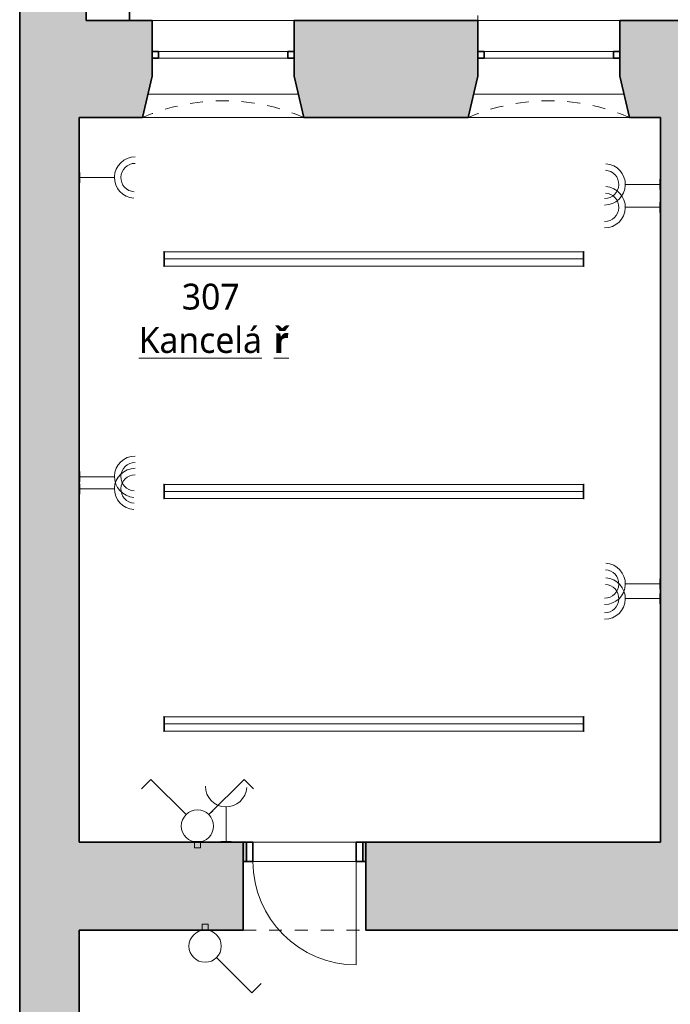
# Model space of a CAD drawing. Header units: metres. Extents: x -0.2 to 46.4, y -4.9 to 28.
# Tile 2 of 15: x -0.2 to 4.8, y 7.1 to 14.8. Entities that reach past the tile are written whole.
import ezdxf

# ---------------------------------------------------------------- set-up
doc = ezdxf.new("R2010")
doc.units = ezdxf.units.M
doc.linetypes.add('AV - Cerch_ 1 tecka 4mm', pattern=[0.006, 0.004, -0.001, 0, -0.001])
doc.layers.add('AV-MISTNOSTI', color=5, linetype='Continuous', lineweight=5, true_color=0x0000ff)
doc.layers.add('AV-TEXTY', color=5, linetype='Continuous', lineweight=13, true_color=0x0000ff)
doc.layers.add('AV-SRAFY', color=7, linetype='Continuous', lineweight=35)
doc.layers.add('AV-STAVBA', color=7, linetype='Continuous', lineweight=18)
doc.styles.add('Trebuchet MS_B', font='trebuc.ttf', dxfattribs={"height": 0.2})

# ---------------------------------------------------------------- blocks, each defined once
blk = doc.blocks.new('GM_Otvor_obdélníkový - 950x2190-1000331-3NP')
at = {"layer": 'AV-STAVBA', "color": 254, "linetype": 'AV - Cerch_ 1 tecka 4mm', "lineweight": 13, "true_color": 0xcccccc}
for p, q in [((-0.475, 0.34), (0.475, 0.34)), ((-0.475, -0.34), (0.475, -0.34)), ((-0.475, -0.34), (0.475, -0.34))]:
    blk.add_line(p, q, dxfattribs=at)
blk = doc.blocks.new('DO_1-P_Ocel_ - 800x1970_150-917843-3NP')
at = {"layer": 'AV-STAVBA', "color": 254, "true_color": 0xcccccc}
for p, q in [((-0.4, 0.875), (-0.4, 0.075)), ((-0.4, 0.075), (0.4, 0.075)), ((-0.4, -0.075), (0.4, -0.075))]:
    blk.add_line(p, q, dxfattribs=at)
at = {"layer": 'AV-STAVBA', "color": 254, "linetype": 'AV - Cerch_ 1 tecka 4mm', "true_color": 0xcccccc}
for p, q in [((-0.45, 0.075), (0.45, 0.075)), ((-0.4, 0.075), (0.4, 0.075)), ((-0.45, -0.075), (0.45, -0.075)), ((-0.4, -0.075), (0.4, -0.075))]:
    blk.add_line(p, q, dxfattribs=at)
at = {"layer": 'AV-STAVBA', "color": 254, "lineweight": 35, "true_color": 0xcccccc}
for p, q in [((-0.4, 0.075), (-0.45, 0.075)), ((-0.45, 0.075), (-0.45, -0.075)), ((-0.4, -0.075), (-0.4, 0.075)), ((0.45, 0.075), (0.4, 0.075)), ((0.4, 0.075), (0.4, -0.075)), ((0.45, -0.075), (0.45, 0.075)), ((-0.45, -0.075), (-0.4, -0.075)), ((0.4, -0.075), (0.45, -0.075))]:
    blk.add_line(p, q, dxfattribs=at)
at = {"layer": 'AV-STAVBA', "color": 254, "true_color": 0xcccccc}
blk.add_arc((-0.4, 0.075), 0.8, 0, 90, dxfattribs=at)
blk = doc.blocks.new('WI_2-2_bez středního sloupku - 1100x2250-1255372-3NP')
at = {"layer": 'AV-STAVBA', "color": 254, "linetype": 'AV - Cerch_ 1 tecka 4mm', "lineweight": 13, "true_color": 0xcccccc}
for p, q in [((0.55, 0.375), (-0.55, 0.375)), ((0.55, -0.375), (-0.55, -0.375))]:
    blk.add_line(p, q, dxfattribs=at)
at = {"layer": 'AV-STAVBA', "color": 254, "lineweight": 35, "true_color": 0xcccccc}
for p, q in [((-0.5, 0.135), (-0.55, 0.135)), ((-0.55, 0.085), (-0.5, 0.085)), ((-0.5, 0.085), (-0.5, 0.135)), ((0.55, 0.135), (0.5, 0.135)), ((0.5, 0.135), (0.5, 0.085)), ((0.5, 0.085), (0.55, 0.085))]:
    blk.add_line(p, q, dxfattribs=at)
at = {"layer": 'AV-STAVBA', "color": 254, "true_color": 0xcccccc}
for p, q in [((-0.5, 0.135), (0.5, 0.135)), ((0.5, 0.085), (-0.5, 0.085))]:
    blk.add_line(p, q, dxfattribs=at)
blk = doc.blocks.new('GM_Nika se zkoseným ostěním a klenutým nadpražím - 1050x2300-1256224-3NP')
at = {"layer": 'AV-STAVBA', "color": 254, "linetype": 'AV - Cerch_ 1 tecka 4mm', "lineweight": 13, "true_color": 0xcccccc}
for p, q in [((0.55, 0.375), (-0.55, 0.375)), ((0.625, -0.375), (-0.625, -0.375))]:
    blk.add_line(p, q, dxfattribs=at)
blk.add_arc((0, -1.8071), 1.5625, 66.42182, 113.57818, dxfattribs=at)
blk = doc.blocks.new('GM_Nika_zkosené ostění - v900-1256496-3NP')
at = {"layer": 'AV-STAVBA', "color": 254, "linetype": 'AV - Cerch_ 1 tecka 4mm', "lineweight": 13, "true_color": 0xcccccc}
blk.add_line((-0.5, -0.375), (0.75, -0.375), dxfattribs=at)
blk = doc.blocks.new('Řísma 2NP_ vnitroblok - Řísma 2NP_ vnitroblok-1646675-3NP')
at = {"layer": 'AV-STAVBA', "color": 254, "true_color": 0xcccccc}
blk.add_line((3.3098, 14.7482), (3.3098, 14.789), dxfattribs=at)
blk = doc.blocks.new('D0089 - 1514 - OÚPSŘ_Benešova_rvt-1-3NP')
at = {"layer": 'AV-SRAFY', "lineweight": 18, "true_color": 0xcccccc}
for points in [[(0.2248, 14.7482), (0.2786, 14.7482), (0.2786, 27.9956), (-0.2352, 27.9956), (-0.2352, 14.7482)], [(-0.2352, 0.8282), (0.2248, 0.8282), (0.2248, 14.7482), (-0.2352, 14.7482), (-0.2352, 2.1443)], [(4.8748, 8.3882), (4.8748, 13.9982), (4.7248, 13.9982), (4.7248, 8.3882)]]:
    blk.add_hatch(color=254, dxfattribs=at).paths.add_polyline_path(points)
h = blk.add_hatch(color=254, dxfattribs=at)
h.paths.add_polyline_path([(10.6548, 13.9982), (11.9748, 13.9982), (12.0498, 14.3182), (12.0498, 14.7482), (10.1898, 14.7482), (10.1898, 14.3182), (10.2648, 13.9982)])
h.paths.add_polyline_path([(8.5148, 13.9982), (9.0148, 13.9982), (9.0898, 14.3182), (9.0898, 14.7482), (7.0298, 14.7482), (7.0298, 14.3182), (7.1048, 13.9982), (8.4343, 13.9982)])
h.paths.add_polyline_path([(17.5457, 13.9982), (17.7648, 13.9982), (17.7648, 14.7482), (16.3798, 14.7482), (16.3798, 14.3182), (16.4548, 13.9982), (17.2926, 13.9982)])
h.paths.add_polyline_path([(4.8748, 13.9982), (5.8548, 13.9982), (5.9298, 14.3182), (5.9298, 14.7482), (4.4098, 14.7482), (4.4098, 14.3182), (4.4848, 13.9982), (4.7248, 13.9982)])
h.paths.add_polyline_path([(15.2048, 13.9982), (15.2798, 14.3182), (15.2798, 14.7482), (13.1498, 14.7482), (13.1498, 14.3182), (13.2248, 13.9982)])
h.paths.add_polyline_path([(0.2248, 13.9982), (0.7148, 13.9982), (0.7898, 14.3182), (0.7898, 14.7482), (0.2248, 14.7482)])
h.paths.add_polyline_path([(1.9648, 13.9982), (3.2348, 13.9982), (3.3098, 14.3182), (3.3098, 14.7482), (1.8898, 14.7482), (1.8898, 14.3182)])
h = blk.add_hatch(color=254, dxfattribs=at)
h.paths.add_polyline_path([(10.6548, 7.7082), (10.6548, 8.3882), (10.2773, 8.3882), (10.2773, 7.7082), (10.4048, 7.7082)])
h.paths.add_polyline_path([(5.7348, 7.7082), (6.6848, 7.7082), (6.6848, 8.3882), (5.7348, 8.3882), (5.7348, 7.9208)])
h.paths.add_polyline_path([(7.675, 7.7082), (8.8773, 7.7082), (8.8773, 8.3882), (7.5448, 8.3882), (7.5448, 7.7082)])
h.paths.add_polyline_path([(4.8748, 7.7082), (4.8748, 8.3882), (2.4446, 8.3882), (2.4446, 7.7082), (3.6254, 7.7082)])
h.paths.add_polyline_path([(0.2248, 7.7082), (1.4946, 7.7082), (1.4946, 8.3882), (0.2248, 8.3882)])
h = blk.add_hatch(color=254, dxfattribs=at)
h.paths.add_polyline_path([(1.5196, 8.2382), (1.5196, 8.3882), (1.4946, 8.3882), (1.4946, 8.2382)])
h.paths.add_polyline_path([(2.4196, 8.2382), (2.4446, 8.2382), (2.4446, 8.3882), (2.4196, 8.3882)])
at = {"layer": 'AV-STAVBA', "color": 254, "lineweight": 35, "true_color": 0xcccccc}
for p, q in [((-0.2352, 27.9956), (-0.2352, 14.7482)), ((0.2786, 14.7482), (0.2786, 27.9956)), ((0.2786, 27.9956), (0.2786, 14.7482)), ((0.6149, 14.7482), (0.6149, 27.9956)), ((-0.2352, 14.7482), (-0.2352, 0.8282)), ((0.7898, 14.7482), (0.2786, 14.7482)), ((0.2786, 14.7482), (0.6149, 14.7482)), ((0.7898, 14.3182), (0.7898, 14.7482)), ((3.3098, 14.7482), (1.8898, 14.7482)), ((1.8898, 14.7482), (1.8898, 14.3182)), ((3.3098, 14.3182), (3.3098, 14.7482)), ((5.9298, 14.7482), (4.4098, 14.7482)), ((4.4098, 14.7482), (4.4098, 14.3182)), ((0.7148, 13.9982), (0.7898, 14.3182)), ((1.8898, 14.3182), (1.9648, 13.9982)), ((3.2348, 13.9982), (3.3098, 14.3182)), ((4.4098, 14.3182), (4.4848, 13.9982)), ((0.2248, 8.3882), (0.2248, 13.9982)), ((0.2248, 13.9982), (0.7148, 13.9982)), ((1.9648, 13.9982), (3.2348, 13.9982)), ((4.4848, 13.9982), (4.7248, 13.9982)), ((4.7248, 13.9982), (4.7248, 8.3882)), ((1.4946, 8.3882), (0.2248, 8.3882)), ((1.4946, 7.7082), (1.4946, 8.3882)), ((1.5196, 8.3882), (1.4946, 8.3882)), ((1.4946, 8.3882), (1.4946, 8.2382)), ((1.5196, 8.2382), (1.5196, 8.3882)), ((2.4446, 8.3882), (2.4196, 8.3882)), ((2.4196, 8.3882), (2.4196, 8.2382)), ((4.7248, 8.3882), (2.4446, 8.3882)), ((2.4446, 8.3882), (2.4446, 7.7082)), ((2.4446, 8.2382), (2.4446, 8.3882)), ((1.4946, 8.2382), (1.5196, 8.2382)), ((2.4196, 8.2382), (2.4446, 8.2382)), ((0.2248, 5.9582), (0.2248, 7.7082)), ((0.2248, 7.7082), (1.4946, 7.7082)), ((2.4446, 7.7082), (4.8748, 7.7082))]:
    blk.add_line(p, q, dxfattribs=at)
at = {"layer": 'AV-STAVBA', "color": 254, "true_color": 0xcccccc}
for p, q in [((0.7898, 14.7482), (1.8898, 14.7482)), ((3.3098, 14.7482), (4.4098, 14.7482)), ((0.757, 14.1782), (1.9226, 14.1782)), ((3.277, 14.1782), (4.4426, 14.1782)), ((1.5696, 8.3882), (2.3696, 8.3882)), ((2.3696, 8.2382), (1.5696, 8.2382))]:
    blk.add_line(p, q, dxfattribs=at)
at = {"layer": 'AV-STAVBA', "color": 254, "lineweight": 18, "true_color": 0xcccccc}
for name, p in [('Řísma 2NP_ vnitroblok - Řísma 2NP_ vnitroblok-1646675-3NP', (0, 0)), ('GM_Nika se zkoseným ostěním a klenutým nadpražím - 1050x2300-1256224-3NP', (1.3398, 14.3732)), ('WI_2-2_bez středního sloupku - 1100x2250-1255372-3NP', (1.3398, 14.3732)), ('GM_Nika se zkoseným ostěním a klenutým nadpražím - 1050x2300-1256224-3NP', (3.8598, 14.3732)), ('WI_2-2_bez středního sloupku - 1100x2250-1255372-3NP', (3.8598, 14.3732)), ('GM_Nika_zkosené ostění - v900-1256496-3NP', (1.2148, 14.3732)), ('GM_Nika_zkosené ostění - v900-1256496-3NP', (3.7348, 14.3732)), ('GM_Otvor_obdélníkový - 950x2190-1000331-3NP', (1.9696, 8.0482))]:
    blk.add_blockref(name, p, dxfattribs=at)
at = {"layer": 'AV-STAVBA', "color": 254, "lineweight": 18, "true_color": 0xcccccc, "rotation": 180}
blk.add_blockref('DO_1-P_Ocel_ - 800x1970_150-917843-3NP', (1.9696, 8.3132), dxfattribs=at)
blk = doc.blocks.new('EF_Zásuvka - Dvojzásuvka-V4-3NP')
at = {"layer": 'AV-STAVBA'}
for p, q in [((28.801, 1.0132), (28.881, 1.0132)), ((28.801, 1.0082), (28.801, 1.0132)), ((28.811, 1.0132), (28.871, 1.0132)), ((28.871, 1.0132), (28.811, 1.0132)), ((28.811, 1.0132), (28.871, 1.0132)), ((28.871, 1.0132), (28.811, 1.0132)), ((28.866, 1.0132), (28.816, 1.0132)), ((28.866, 1.0132), (28.816, 1.0132)), ((28.859, 1.0132), (28.821, 1.0132)), ((28.859, 1.0132), (28.821, 1.0132)), ((28.859, 1.0132), (28.821, 1.0132)), ((28.859, 1.0132), (28.821, 1.0132)), ((28.8285, 1.0132), (28.8322, 1.0132)), ((28.8285, 1.0132), (28.8322, 1.0132)), ((28.8298, 1.0132), (28.8335, 1.0132)), ((28.8298, 1.0132), (28.8335, 1.0132)), ((28.8422, 1.0132), (28.8385, 1.0132)), ((28.8422, 1.0132), (28.8385, 1.0132)), ((28.8472, 1.0132), (28.8435, 1.0132)), ((28.8472, 1.0132), (28.8435, 1.0132)), ((28.8509, 1.0132), (28.8471, 1.0132)), ((28.8509, 1.0132), (28.8471, 1.0132)), ((28.8522, 1.0132), (28.8485, 1.0132)), ((28.8522, 1.0132), (28.8485, 1.0132)), ((28.881, 1.0132), (28.881, 1.0082))]:
    blk.add_line(p, q, dxfattribs=at)
blk = doc.blocks.new('EF_Vypínač - Dvojklapka-835340-3NP')
at = {"layer": 'AV-STAVBA'}
for p, q in [((1.1003, 8.3932), (1.1803, 8.3932)), ((1.1003, 8.3882), (1.1003, 8.3932)), ((1.1803, 8.3882), (1.1003, 8.3882)), ((1.1703, 8.3932), (1.1103, 8.3932)), ((1.1103, 8.3932), (1.1703, 8.3932)), ((1.1163, 8.3432), (1.1163, 8.3882)), ((1.1643, 8.3882), (1.1643, 8.3432)), ((1.1803, 8.3932), (1.1803, 8.3882)), ((1.1643, 8.3432), (1.1163, 8.3432))]:
    blk.add_line(p, q, dxfattribs=at)
blk = doc.blocks.new('EF_Zásuvka - Jednozásuvka-840808-3NP')
at = {"layer": 'AV-STAVBA'}
for p, q in [((1.3221, 8.3932), (1.4021, 8.3932)), ((1.3221, 8.3882), (1.3221, 8.3932)), ((1.3321, 8.3932), (1.3921, 8.3932)), ((1.3921, 8.3932), (1.3321, 8.3932)), ((1.3321, 8.3932), (1.3921, 8.3932)), ((1.3871, 8.3932), (1.3371, 8.3932)), ((1.3801, 8.3932), (1.3421, 8.3932)), ((1.3801, 8.3932), (1.3421, 8.3932)), ((1.3496, 8.3932), (1.3533, 8.3932)), ((1.3496, 8.3932), (1.3533, 8.3932)), ((1.3633, 8.3932), (1.3596, 8.3932)), ((1.3633, 8.3932), (1.3596, 8.3932)), ((1.3733, 8.3932), (1.3696, 8.3932)), ((1.3733, 8.3932), (1.3696, 8.3932)), ((1.4021, 8.3932), (1.4021, 8.3882))]:
    blk.add_line(p, q, dxfattribs=at)
blk = doc.blocks.new('EF_Vypínač - Jednoklapka-835338-3NP')
at = {"layer": 'AV-STAVBA'}
for p, q in [((2.934, 5.9632), (3.014, 5.9632)), ((2.934, 5.9582), (2.934, 5.9632)), ((3.014, 5.9582), (2.934, 5.9582)), ((3.004, 5.9632), (2.944, 5.9632)), ((2.944, 5.9632), (3.004, 5.9632)), ((2.95, 5.9132), (2.95, 5.9582)), ((2.998, 5.9582), (2.998, 5.9132)), ((3.014, 5.9632), (3.014, 5.9582)), ((2.998, 5.9132), (2.95, 5.9132))]:
    blk.add_line(p, q, dxfattribs=at)
blk = doc.blocks.new('LF_Závěsné lineární svítidlo - 3250x120-926095-3NP')
at = {"layer": 'AV-STAVBA', "color": 5, "true_color": 0x0000ff}
for p, q in [((-1.625, -0.06), (-1.625, 0.06)), ((1.625, 0), (-1.625, 0)), ((-1.62, -0.055), (-1.62, 0.055)), ((-1.62, 0.055), (1.62, 0.055)), ((1.62, 0.055), (1.62, -0.055)), ((1.625, 0.06), (1.625, -0.06)), ((1.62, -0.055), (-1.62, -0.055))]:
    blk.add_line(p, q, dxfattribs=at)

msp = doc.modelspace()

# ---------------------------------------------------------------- linework, layer by layer
at = {"layer": 'AV-TEXTY', "lineweight": 5}
for p, q in [((0.498, 13.5333), (0.2248, 13.5333)), ((4.4516, 13.4806), (4.7248, 13.4806)), ((4.4516, 13.3034), (4.7248, 13.3034)), ((0.498, 11.2173), (0.2248, 11.2173)), ((0.498, 11.1225), (0.2248, 11.1225)), ((4.4516, 10.3879), (4.7248, 10.3879)), ((4.4516, 10.2742), (4.7248, 10.2742)), ((0.7792, 8.8742), (0.7073, 8.8023)), ((1.0519, 8.6016), (0.7792, 8.8742)), ((1.2287, 8.6016), (1.5013, 8.8742)), ((1.5013, 8.8742), (1.5733, 8.8023)), ((1.2287, 8.6016), (1.2584, 8.6313)), ((1.3621, 8.6614), (1.3621, 8.3882)), ((1.2884, 7.4948), (1.3181, 7.4651)), ((1.2884, 7.4948), (1.561, 7.2222)), ((1.561, 7.2222), (1.633, 7.2941))]:
    msp.add_line(p, q, dxfattribs=at)
for centre in [(1.1403, 8.5132), (1.2, 7.5832)]:
    msp.add_circle(centre, 0.125, dxfattribs=at)
for centre, radius, start, end in [((0.658, 13.5333), 0.16, 90, 266.41054), ((0.658, 13.5333), 0.11, 90, 266.41054), ((4.2916, 13.4806), 0.16, 270, 86.41054), ((4.2916, 13.4806), 0.11, 270, 86.41054), ((4.2916, 13.3034), 0.16, 270, 86.41054), ((4.2916, 13.3034), 0.11, 270, 86.41054), ((0.658, 11.2173), 0.16, 90, 266.41054), ((0.658, 11.1225), 0.16, 90, 266.41054), ((0.658, 11.2173), 0.11, 90, 266.41054), ((0.658, 11.1225), 0.11, 90, 266.41054), ((4.2916, 10.3879), 0.16, 270, 86.41054), ((4.2916, 10.3879), 0.11, 270, 86.41054), ((4.2916, 10.2742), 0.16, 270, 86.41054), ((4.2916, 10.2742), 0.11, 270, 86.41054), ((1.3621, 8.8214), 0.16, 180, 356.41054)]:
    msp.add_arc(centre, radius, start, end, dxfattribs=at)

# ---------------------------------------------------------------- block references
at = {"lineweight": 5}
msp.add_blockref('D0089 - 1514 - OÚPSŘ_Benešova_rvt-1-3NP', (0, 0), dxfattribs=at)
at = {"layer": 'AV-STAVBA'}
for name, p, rotation in [('EF_Zásuvka - Dvojzásuvka-V4-3NP', (-0.7834, 42.3743), 270), ('EF_Zásuvka - Dvojzásuvka-V4-3NP', (5.733, -15.3603), 90.00000000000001), ('EF_Zásuvka - Dvojzásuvka-V4-3NP', (5.733, -15.5375), 90.00000000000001), ('EF_Zásuvka - Dvojzásuvka-V4-3NP', (-0.7834, 40.0582), 270), ('EF_Zásuvka - Dvojzásuvka-V4-3NP', (-0.7834, 39.9634), 270), ('EF_Zásuvka - Dvojzásuvka-V4-3NP', (5.733, -18.453), 90.00000000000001), ('EF_Zásuvka - Dvojzásuvka-V4-3NP', (5.733, -18.5668), 90.00000000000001), ('EF_Vypínač - Jednoklapka-835338-3NP', (4.174, 13.6664), 180)]:
    msp.add_blockref(name, p, dxfattribs=dict(at, rotation=rotation))
at = {"layer": 'AV-STAVBA', "color": 5, "true_color": 0x0000ff, "extrusion": (0, 0, -1), "rotation": 180}
for p in [(-2.5057, 12.9034), (-2.5057, 11.1034), (-2.5057, 9.3034)]:
    msp.add_blockref('LF_Závěsné lineární svítidlo - 3250x120-926095-3NP', p, dxfattribs=at)
at = {"layer": 'AV-STAVBA'}
for name in ['EF_Vypínač - Dvojklapka-835340-3NP', 'EF_Zásuvka - Jednozásuvka-840808-3NP']:
    msp.add_blockref(name, (0, 0), dxfattribs=at)

# ---------------------------------------------------------------- texts
at = {"layer": 'AV-MISTNOSTI', "char_height": 0.2, "attachment_point": 1, "style": 'Trebuchet MS_B'}
for s, insert, width in [('307', (1.0195, 12.7119), 0.601266), ('\\LKancelá', (0.6855, 12.3757), 1.266666), ('\\L\\fTrebuchet MS|b1|i0|c238|p34|;\\Lř', (1.7306, 12.3757), 0.144304)]:
    msp.add_mtext(s, dxfattribs=dict(at, insert=insert, width=width))

doc.saveas('drawing.dxf')
